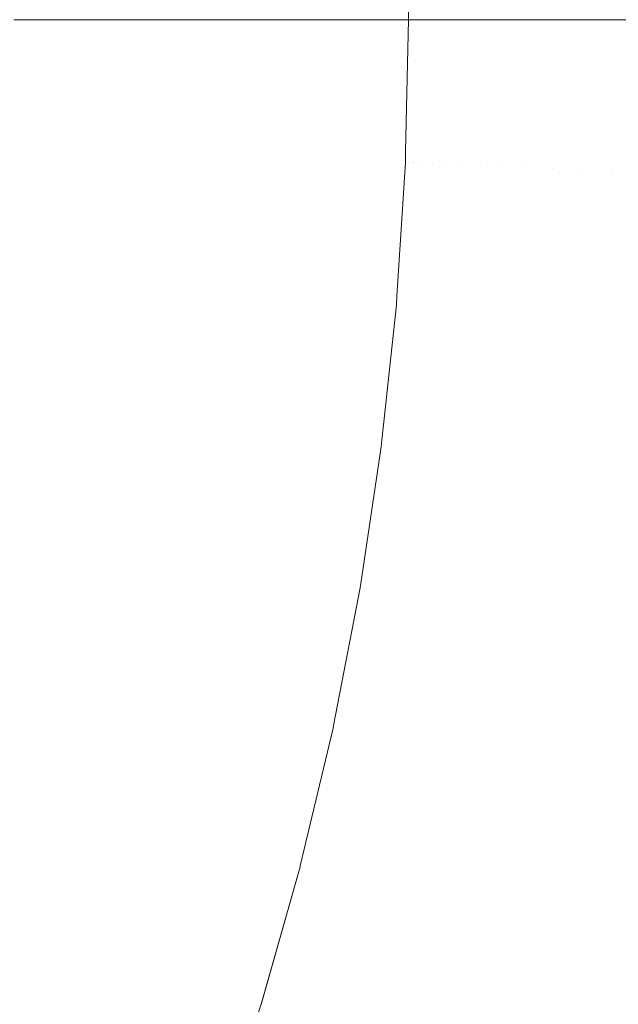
# Model space of a CAD drawing. Header units: centimetres. Extents: x -26 to 27.3, y -23.4 to -21.6.
# Tile 133 of 206: x 9.3862 to 9.4218, y -22.9185 to -22.8599. Entities that reach past the tile are written whole.
import ezdxf

# ---------------------------------------------------------------- set-up
doc = ezdxf.new("R2010")
doc.units = ezdxf.units.CM
doc.header["$LTSCALE"] = 2.54
doc.layers.add('Lucido design-1', color=7, linetype='Continuous')

# ---------------------------------------------------------------- blocks, each defined once
blk = doc.blocks.new('Gruppo-4-1')
at = {"color": 7, "linetype": 'Continuous', "lineweight": 9}
for points in [[(-25.890647, -21.659888, -9.381992), (-25.890647, -23.259888, -9.381992), (27.209353, -23.259888, -9.381992), (27.209353, -21.659888, -9.381992)], [(9.409353, -21.659888, -10.081992), (9.409353, -22.859888, -10.081992), (9.409353, -22.859888, -9.881992), (9.409353, -21.659888, -9.881992)]]:
    blk.add_3dface(points, dxfattribs=at)
for points, invisible_edges in [([(27.209353, -21.659888, -10.181992), (27.209353, -23.259888, -10.181992), (9.344414, -23.127766, -10.181992), (9.355661, -23.121792, -10.181992)], 10), ([(9.355661, -23.121792, -10.181992), (9.366645, -23.115347, -10.181992), (27.209353, -21.659888, -10.181992)], 10), ([(27.209353, -21.659888, -10.181992), (9.366645, -23.115347, -10.181992), (9.377345, -23.108441, -10.181992)], 9), ([(27.209353, -21.659888, -10.181992), (9.377345, -23.108441, -10.181992), (9.387743, -23.101087, -10.181992)], 9), ([(9.387743, -23.101087, -10.181992), (9.397819, -23.093299, -10.181992), (27.209353, -21.659888, -10.181992)], 10), ([(27.209353, -21.659888, -10.181992), (9.397819, -23.093299, -10.181992), (9.407555, -23.08509, -10.181992)], 9), ([(9.405946, -21.659888, -9.85611), (9.406261, -22.859888, -9.857317), (9.405433, -22.859888, -9.854324)], 9), ([(9.405946, -21.659888, -9.85611), (9.406495, -21.659888, -9.858355), (9.406502, -22.859888, -9.858353), (9.406261, -22.859888, -9.857317)], 10), ([(9.406502, -22.859888, -9.858353), (9.406495, -21.659888, -9.858355), (9.406983, -21.659888, -9.860348)], 9), ([(9.406983, -21.659888, -9.860348), (9.407191, -22.859888, -9.861308), (9.406502, -22.859888, -9.858353)], 9), ([(9.406983, -21.659888, -9.860348), (9.407395, -21.659888, -9.862421), (9.407402, -22.859888, -9.86242), (9.407191, -22.859888, -9.861308)], 10), ([(9.407402, -22.859888, -9.86242), (9.407395, -21.659888, -9.862421), (9.407834, -21.659888, -9.864627)], 9), ([(9.407834, -21.659888, -9.864627), (9.407955, -22.859888, -9.865331), (9.407402, -22.859888, -9.86242)], 9), ([(9.407555, -23.08509, -10.181992), (9.416935, -23.076475, -10.181992), (27.209353, -21.659888, -10.181992)], 10), ([(9.407834, -21.659888, -9.864627), (9.408125, -21.659888, -9.866518), (9.408131, -22.859888, -9.866517), (9.407955, -22.859888, -9.865331)], 10), ([(9.408554, -22.859888, -9.869378), (9.408131, -22.859888, -9.866517), (9.408125, -21.659888, -9.866518), (9.408497, -21.659888, -9.868939)], 10), ([(9.408497, -21.659888, -9.868939), (9.408683, -21.659888, -9.870637), (9.408688, -22.859888, -9.870637), (9.408554, -22.859888, -9.869378)], 10), ([(9.408987, -22.859888, -9.873442), (9.408688, -22.859888, -9.870637), (9.408683, -21.659888, -9.870637), (9.408972, -21.659888, -9.873276)], 10), ([(9.408972, -21.659888, -9.873276), (9.409071, -21.659888, -9.874773), (9.409074, -22.859888, -9.874772), (9.408987, -22.859888, -9.873442)], 10), ([(9.409253, -22.859888, -9.877517), (9.409074, -22.859888, -9.874772), (9.409071, -21.659888, -9.874773), (9.409258, -21.659888, -9.87763)], 10), ([(9.409258, -21.659888, -9.87763), (9.409286, -21.659888, -9.878917), (9.409288, -22.859888, -9.878917), (9.409253, -22.859888, -9.877517)], 10), ([(9.409352, -22.859888, -9.881447), (9.409288, -22.859888, -9.878917), (9.409286, -21.659888, -9.878917), (9.409353, -21.659888, -9.881992)], 10), ([(9.409353, -21.659888, -9.881992), (9.409353, -22.859888, -9.881992), (9.409352, -22.859888, -9.881447)], 8), ([(9.409372, -22.859888, -10.083964), (9.409353, -21.659888, -10.081992), (9.409448, -21.659888, -10.086352)], 9), ([(9.409372, -22.859888, -10.083964), (9.409353, -22.859888, -10.081992), (9.409353, -21.659888, -10.081992)], 8), ([(9.409448, -21.659888, -10.086352), (9.409467, -22.859888, -10.086351), (9.409372, -22.859888, -10.083964)], 9), ([(9.409531, -22.859888, -10.087952), (9.409448, -21.659888, -10.086352), (9.409714, -21.659888, -10.090484)], 9), ([(9.409531, -22.859888, -10.087952), (9.409467, -22.859888, -10.086351), (9.409448, -21.659888, -10.086352)], 10), ([(9.409714, -21.659888, -10.090484), (9.409733, -22.859888, -10.090483), (9.409531, -22.859888, -10.087952)], 9), ([(9.409849, -22.859888, -10.091937), (9.409714, -21.659888, -10.090484), (9.410151, -21.659888, -10.094598)], 9), ([(9.409849, -22.859888, -10.091937), (9.409733, -22.859888, -10.090483), (9.409714, -21.659888, -10.090484)], 10), ([(9.410151, -21.659888, -10.094598), (9.410168, -22.859888, -10.094596), (9.409849, -22.859888, -10.091937)], 9), ([(9.410326, -22.859888, -10.095911), (9.410151, -21.659888, -10.094598), (9.410757, -21.659888, -10.098688)], 9), ([(9.410326, -22.859888, -10.095911), (9.410168, -22.859888, -10.094596), (9.410151, -21.659888, -10.094598)], 10), ([(9.410757, -21.659888, -10.098688), (9.410773, -22.859888, -10.098685), (9.410326, -22.859888, -10.095911)], 9), ([(9.410964, -22.859888, -10.099868), (9.410757, -21.659888, -10.098688), (9.41153, -21.659888, -10.102745)], 9), ([(9.410964, -22.859888, -10.099868), (9.410773, -22.859888, -10.098685), (9.410757, -21.659888, -10.098688)], 10), ([(9.41153, -21.659888, -10.102745), (9.411546, -22.859888, -10.102742), (9.410964, -22.859888, -10.099868)], 9), ([(9.41176, -22.859888, -10.103802), (9.41153, -21.659888, -10.102745), (9.41247, -21.659888, -10.106763)], 9), ([(9.41176, -22.859888, -10.103802), (9.411546, -22.859888, -10.102742), (9.41153, -21.659888, -10.102745)], 10), ([(9.41247, -21.659888, -10.106763), (9.412484, -22.859888, -10.10676), (9.41176, -22.859888, -10.103802)], 9), ([(9.412715, -22.859888, -10.107705), (9.41247, -21.659888, -10.106763), (9.413573, -21.659888, -10.110736)], 9), ([(9.412715, -22.859888, -10.107705), (9.412484, -22.859888, -10.10676), (9.41247, -21.659888, -10.106763)], 10), ([(9.413573, -21.659888, -10.110736), (9.413587, -22.859888, -10.110732), (9.412715, -22.859888, -10.107705)], 9), ([(9.413828, -22.859888, -10.111572), (9.413573, -21.659888, -10.110736), (9.414839, -21.659888, -10.114657)], 9), ([(9.413828, -22.859888, -10.111572), (9.413587, -22.859888, -10.110732), (9.413573, -21.659888, -10.110736)], 10), ([(9.414839, -21.659888, -10.114657), (9.414851, -22.859888, -10.114653), (9.413828, -22.859888, -10.111572)], 9), ([(9.415097, -22.859888, -10.115395), (9.414839, -21.659888, -10.114657), (9.416263, -21.659888, -10.118519)], 9), ([(9.415097, -22.859888, -10.115395), (9.414851, -22.859888, -10.114653), (9.414839, -21.659888, -10.114657)], 10), ([(9.416263, -21.659888, -10.118519), (9.416274, -22.859888, -10.118515), (9.415097, -22.859888, -10.115395)], 9), ([(9.41652, -22.859888, -10.119168), (9.416263, -21.659888, -10.118519), (9.417843, -21.659888, -10.122315)], 9), ([(9.41652, -22.859888, -10.119168), (9.416274, -22.859888, -10.118515), (9.416263, -21.659888, -10.118519)], 10), ([(9.417843, -21.659888, -10.122315), (9.417853, -22.859888, -10.122311), (9.41652, -22.859888, -10.119168)], 9), ([(9.416935, -23.076475, -10.181992), (9.42594, -23.06747, -10.181992), (27.209353, -21.659888, -10.181992)], 10), ([(9.418097, -22.859888, -10.122885), (9.417843, -21.659888, -10.122315), (9.419577, -21.659888, -10.126041)], 9), ([(9.418097, -22.859888, -10.122885), (9.417853, -22.859888, -10.122311), (9.417843, -21.659888, -10.122315)], 10), ([(9.419577, -21.659888, -10.126041), (9.419586, -22.859888, -10.126037), (9.418097, -22.859888, -10.122885)], 9), ([(9.419824, -22.859888, -10.12654), (9.419577, -21.659888, -10.126041), (9.421461, -21.659888, -10.129688)], 9), ([(9.419824, -22.859888, -10.12654), (9.419586, -22.859888, -10.126037), (9.419577, -21.659888, -10.126041)], 10), ([(9.421461, -21.659888, -10.129688), (9.421469, -22.859888, -10.129684), (9.419824, -22.859888, -10.12654)], 9), ([(9.421461, -21.659888, -10.129688), (9.423491, -21.659888, -10.133253), (9.423498, -22.859888, -10.133249), (9.4217, -22.859888, -10.130126)], 10), ([(9.4217, -22.859888, -10.130126), (9.421469, -22.859888, -10.129684), (9.421461, -21.659888, -10.129688)], 10), ([(9.385867, -22.859888, -9.817615), (9.388281, -22.859888, -9.820588), (9.38812, -22.867482, -9.820588), (9.385515, -22.867371, -9.817376)], 14), ([(9.38812, -22.867482, -9.820588), (9.388281, -22.859888, -9.820588), (9.388507, -22.859888, -9.820892)], 9), ([(9.388507, -22.859888, -9.820892), (9.390752, -22.859888, -9.823903), (9.390588, -22.867587, -9.823903), (9.38812, -22.867482, -9.820588)], 14), ([(9.390588, -22.867587, -9.823903), (9.390752, -22.859888, -9.823903), (9.391005, -22.859888, -9.824274)], 9), ([(9.391005, -22.859888, -9.824274), (9.393081, -22.859888, -9.827314), (9.392915, -22.867686, -9.827314), (9.390588, -22.867587, -9.823903)], 14), ([(9.392915, -22.867686, -9.827314), (9.393081, -22.859888, -9.827314), (9.393356, -22.859888, -9.827755)], 9), ([(9.393356, -22.859888, -9.827755), (9.395266, -22.859888, -9.830815), (9.395098, -22.867778, -9.830815), (9.392915, -22.867686, -9.827314)], 14), ([(9.395098, -22.867778, -9.830815), (9.395266, -22.859888, -9.830815), (9.395556, -22.859888, -9.831327)], 9), ([(9.395556, -22.859888, -9.831327), (9.397302, -22.859888, -9.834401), (9.397133, -22.867865, -9.834401), (9.395098, -22.867778, -9.830815)], 14), ([(9.397133, -22.867865, -9.834401), (9.397302, -22.859888, -9.834401), (9.397603, -22.859888, -9.834985)], 9), ([(9.397603, -22.859888, -9.834985), (9.399188, -22.859888, -9.838064), (9.399017, -22.867945, -9.838064), (9.397133, -22.867865, -9.834401)], 14), ([(9.399017, -22.867945, -9.838064), (9.399188, -22.859888, -9.838064), (9.399494, -22.859888, -9.838722)], 9), ([(9.399494, -22.859888, -9.838722), (9.40092, -22.859888, -9.841798), (9.400747, -22.868018, -9.841798), (9.399017, -22.867945, -9.838064)], 14), ([(9.400747, -22.868018, -9.841798), (9.40092, -22.859888, -9.841798), (9.401224, -22.859888, -9.842532)], 9), ([(9.401224, -22.859888, -9.842532), (9.402495, -22.859888, -9.845597), (9.402321, -22.868085, -9.845597), (9.400747, -22.868018, -9.841798)], 14), ([(9.402321, -22.868085, -9.845597), (9.402495, -22.859888, -9.845597), (9.402792, -22.859888, -9.846406)], 9), ([(9.402792, -22.859888, -9.846406), (9.403912, -22.859888, -9.849455), (9.403736, -22.868145, -9.849455), (9.402321, -22.868085, -9.845597)], 14), ([(9.403736, -22.868145, -9.849455), (9.403912, -22.859888, -9.849455), (9.404196, -22.859888, -9.850339)], 9), ([(9.404196, -22.859888, -9.850339), (9.405168, -22.859888, -9.853363), (9.404991, -22.868199, -9.853363), (9.403736, -22.868145, -9.849455)], 14), ([(9.404991, -22.868199, -9.853363), (9.405168, -22.859888, -9.853363), (9.405433, -22.859888, -9.854324)], 9), ([(9.405433, -22.859888, -9.854324), (9.406261, -22.859888, -9.857317), (9.406084, -22.868245, -9.857317), (9.404991, -22.868199, -9.853363)], 14), ([(9.406084, -22.868245, -9.857317), (9.406261, -22.859888, -9.857317), (9.406502, -22.859888, -9.858353)], 9), ([(9.406502, -22.859888, -9.858353), (9.407191, -22.859888, -9.861308), (9.407012, -22.868284, -9.861308), (9.406084, -22.868245, -9.857317)], 14), ([(9.407012, -22.868284, -9.861308), (9.407191, -22.859888, -9.861308), (9.407402, -22.859888, -9.86242)], 9), ([(9.407402, -22.859888, -9.86242), (9.407955, -22.859888, -9.865331), (9.407776, -22.868317, -9.865331), (9.407012, -22.868284, -9.861308)], 14), ([(9.407776, -22.868317, -9.865331), (9.407955, -22.859888, -9.865331), (9.408131, -22.859888, -9.866517)], 9), ([(9.408131, -22.859888, -9.866517), (9.408554, -22.859888, -9.869378), (9.408375, -22.868342, -9.869378), (9.407776, -22.868317, -9.865331)], 14), ([(9.408375, -22.868342, -9.869378), (9.408554, -22.859888, -9.869378), (9.408688, -22.859888, -9.870637)], 9), ([(9.408688, -22.859888, -9.870637), (9.408987, -22.859888, -9.873442), (9.408807, -22.868361, -9.873442), (9.408375, -22.868342, -9.869378)], 14), ([(9.408807, -22.868361, -9.873442), (9.408987, -22.859888, -9.873442), (9.409074, -22.859888, -9.874772)], 9), ([(9.409074, -22.859888, -9.874772), (9.409253, -22.859888, -9.877517), (9.409073, -22.868372, -9.877517), (9.408807, -22.868361, -9.873442)], 14), ([(9.409073, -22.868372, -9.877517), (9.409253, -22.859888, -9.877517), (9.409288, -22.859888, -9.878917)], 9), ([(9.409288, -22.859888, -9.878917), (9.409352, -22.859888, -9.881447), (9.409171, -22.868376, -9.881447), (9.409073, -22.868372, -9.877517)], 14), ([(9.409171, -22.868376, -9.881447), (9.409352, -22.859888, -9.881447), (9.409353, -22.859888, -9.881992), (9.409187, -22.867719, -9.881992)], 9), ([(9.409187, -22.867719, -10.081992), (9.409353, -22.859888, -10.081992), (9.409372, -22.859888, -10.083964), (9.409192, -22.868377, -10.083964)], 12), ([(9.409187, -22.867719, -10.081992), (9.409187, -22.867719, -9.881992), (9.409353, -22.859888, -9.881992), (9.409353, -22.859888, -10.081992)], 1), ([(9.40935, -22.868384, -10.087952), (9.409192, -22.868377, -10.083964), (9.409372, -22.859888, -10.083964), (9.409467, -22.859888, -10.086351)], 11), ([(9.409668, -22.868397, -10.091937), (9.40935, -22.868384, -10.087952), (9.409531, -22.859888, -10.087952), (9.409733, -22.859888, -10.090483)], 11), ([(9.409467, -22.859888, -10.086351), (9.409531, -22.859888, -10.087952), (9.40935, -22.868384, -10.087952)], 10), ([(9.410145, -22.868418, -10.095911), (9.409668, -22.868397, -10.091937), (9.409849, -22.859888, -10.091937), (9.410168, -22.859888, -10.094596)], 11), ([(9.409733, -22.859888, -10.090483), (9.409849, -22.859888, -10.091937), (9.409668, -22.868397, -10.091937)], 10), ([(9.410782, -22.868445, -10.099868), (9.410145, -22.868418, -10.095911), (9.410326, -22.859888, -10.095911), (9.410773, -22.859888, -10.098685)], 11), ([(9.410168, -22.859888, -10.094596), (9.410326, -22.859888, -10.095911), (9.410145, -22.868418, -10.095911)], 10), ([(9.410773, -22.859888, -10.098685), (9.410964, -22.859888, -10.099868), (9.410782, -22.868445, -10.099868)], 10), ([(9.411578, -22.868478, -10.103802), (9.410782, -22.868445, -10.099868), (9.410964, -22.859888, -10.099868), (9.411546, -22.859888, -10.102742)], 11), ([(9.411546, -22.859888, -10.102742), (9.41176, -22.859888, -10.103802), (9.411578, -22.868478, -10.103802)], 10), ([(9.412532, -22.868519, -10.107705), (9.411578, -22.868478, -10.103802), (9.41176, -22.859888, -10.103802), (9.412484, -22.859888, -10.10676)], 11), ([(9.412484, -22.859888, -10.10676), (9.412715, -22.859888, -10.107705), (9.412532, -22.868519, -10.107705)], 10), ([(9.413644, -22.868566, -10.111572), (9.412532, -22.868519, -10.107705), (9.412715, -22.859888, -10.107705), (9.413587, -22.859888, -10.110732)], 11), ([(9.413587, -22.859888, -10.110732), (9.413828, -22.859888, -10.111572), (9.413644, -22.868566, -10.111572)], 10), ([(9.414911, -22.86862, -10.115395), (9.413644, -22.868566, -10.111572), (9.413828, -22.859888, -10.111572), (9.414851, -22.859888, -10.114653)], 11), ([(9.414851, -22.859888, -10.114653), (9.415097, -22.859888, -10.115395), (9.414911, -22.86862, -10.115395)], 10), ([(9.416334, -22.86868, -10.119168), (9.414911, -22.86862, -10.115395), (9.415097, -22.859888, -10.115395), (9.416274, -22.859888, -10.118515)], 11), ([(9.416274, -22.859888, -10.118515), (9.41652, -22.859888, -10.119168), (9.416334, -22.86868, -10.119168)], 10), ([(9.417909, -22.868747, -10.122885), (9.416334, -22.86868, -10.119168), (9.41652, -22.859888, -10.119168), (9.417853, -22.859888, -10.122311)], 11), ([(9.417853, -22.859888, -10.122311), (9.418097, -22.859888, -10.122885), (9.417909, -22.868747, -10.122885)], 10), ([(9.419634, -22.868821, -10.12654), (9.417909, -22.868747, -10.122885), (9.418097, -22.859888, -10.122885), (9.419586, -22.859888, -10.126037)], 11), ([(9.419586, -22.859888, -10.126037), (9.419824, -22.859888, -10.12654), (9.419634, -22.868821, -10.12654)], 10), ([(9.421508, -22.8689, -10.130126), (9.419634, -22.868821, -10.12654), (9.419824, -22.859888, -10.12654), (9.421469, -22.859888, -10.129684)], 11), ([(9.421469, -22.859888, -10.129684), (9.4217, -22.859888, -10.130126), (9.421508, -22.8689, -10.130126)], 10), ([(9.423528, -22.868986, -10.133636), (9.421508, -22.8689, -10.130126), (9.4217, -22.859888, -10.130126), (9.423498, -22.859888, -10.133249)], 11), ([(9.38812, -22.867482, -9.820588), (9.387637, -22.875062, -9.820588), (9.385038, -22.874841, -9.817376), (9.385515, -22.867371, -9.817376)], 15), ([(9.390588, -22.867587, -9.823903), (9.390098, -22.875272, -9.823903), (9.387637, -22.875062, -9.820588), (9.38812, -22.867482, -9.820588)], 15), ([(9.392915, -22.867686, -9.827314), (9.392419, -22.875469, -9.827314), (9.390098, -22.875272, -9.823903), (9.390588, -22.867587, -9.823903)], 15), ([(9.395098, -22.867778, -9.830815), (9.394596, -22.875654, -9.830815), (9.392419, -22.875469, -9.827314), (9.392915, -22.867686, -9.827314)], 15), ([(9.397133, -22.867865, -9.834401), (9.396625, -22.875827, -9.834401), (9.394596, -22.875654, -9.830815), (9.395098, -22.867778, -9.830815)], 15), ([(9.399017, -22.867945, -9.838064), (9.398504, -22.875987, -9.838064), (9.396625, -22.875827, -9.834401), (9.397133, -22.867865, -9.834401)], 15), ([(9.400747, -22.868018, -9.841798), (9.40023, -22.876134, -9.841798), (9.398504, -22.875987, -9.838064), (9.399017, -22.867945, -9.838064)], 15), ([(9.402321, -22.868085, -9.845597), (9.401799, -22.876268, -9.845597), (9.40023, -22.876134, -9.841798), (9.400747, -22.868018, -9.841798)], 15), ([(9.403736, -22.868145, -9.849455), (9.403211, -22.876388, -9.849455), (9.401799, -22.876268, -9.845597), (9.402321, -22.868085, -9.845597)], 15), ([(9.404991, -22.868199, -9.853363), (9.404462, -22.876494, -9.853363), (9.403211, -22.876388, -9.849455), (9.403736, -22.868145, -9.849455)], 15), ([(9.406084, -22.868245, -9.857317), (9.405552, -22.876587, -9.857317), (9.404462, -22.876494, -9.853363), (9.404991, -22.868199, -9.853363)], 15), ([(9.407012, -22.868284, -9.861308), (9.406478, -22.876666, -9.861308), (9.405552, -22.876587, -9.857317), (9.406084, -22.868245, -9.857317)], 15), ([(9.407776, -22.868317, -9.865331), (9.40724, -22.876731, -9.865331), (9.406478, -22.876666, -9.861308), (9.407012, -22.868284, -9.861308)], 15), ([(9.409187, -22.867719, -9.881992), (9.409173, -22.868376, -9.881992), (9.409171, -22.868376, -9.881447)], 10), ([(9.409192, -22.868377, -10.083964), (9.409173, -22.868376, -10.081992), (9.409187, -22.867719, -10.081992)], 9), ([(9.409173, -22.868376, -9.881992), (9.409187, -22.867719, -9.881992), (9.409187, -22.867719, -10.081992), (9.409173, -22.868376, -10.081992)], 10), ([(9.408375, -22.868342, -9.869378), (9.407837, -22.876781, -9.869378), (9.40724, -22.876731, -9.865331), (9.407776, -22.868317, -9.865331)], 15), ([(9.408807, -22.868361, -9.873442), (9.408268, -22.876818, -9.873442), (9.407837, -22.876781, -9.869378), (9.408375, -22.868342, -9.869378)], 15), ([(9.409073, -22.868372, -9.877517), (9.408533, -22.876841, -9.877517), (9.408268, -22.876818, -9.873442), (9.408807, -22.868361, -9.873442)], 15), ([(9.409171, -22.868376, -9.881447), (9.408631, -22.876849, -9.881447), (9.408533, -22.876841, -9.877517), (9.409073, -22.868372, -9.877517)], 15), ([(9.408631, -22.876849, -9.881447), (9.409171, -22.868376, -9.881447), (9.409173, -22.868376, -9.881992), (9.408666, -22.876326, -9.881992)], 11), ([(9.408666, -22.876326, -10.081992), (9.409173, -22.868376, -10.081992), (9.409192, -22.868377, -10.083964), (9.408652, -22.876851, -10.083964)], 14), ([(9.40935, -22.868384, -10.087952), (9.40881, -22.876864, -10.087952), (9.408652, -22.876851, -10.083964), (9.409192, -22.868377, -10.083964)], 15), ([(9.409173, -22.868376, -10.081992), (9.408666, -22.876326, -10.081992), (9.408666, -22.876326, -9.881992), (9.409173, -22.868376, -9.881992)], 10), ([(9.409668, -22.868397, -10.091937), (9.409126, -22.876891, -10.091937), (9.40881, -22.876864, -10.087952), (9.40935, -22.868384, -10.087952)], 15), ([(9.410145, -22.868418, -10.095911), (9.409602, -22.876932, -10.095911), (9.409126, -22.876891, -10.091937), (9.409668, -22.868397, -10.091937)], 15), ([(9.410782, -22.868445, -10.099868), (9.410238, -22.876986, -10.099868), (9.409602, -22.876932, -10.095911), (9.410145, -22.868418, -10.095911)], 15), ([(9.411578, -22.868478, -10.103802), (9.411031, -22.877053, -10.103802), (9.410238, -22.876986, -10.099868), (9.410782, -22.868445, -10.099868)], 15), ([(9.412532, -22.868519, -10.107705), (9.411983, -22.877134, -10.107705), (9.411031, -22.877053, -10.103802), (9.411578, -22.868478, -10.103802)], 15), ([(9.413644, -22.868566, -10.111572), (9.413091, -22.877229, -10.111572), (9.411983, -22.877134, -10.107705), (9.412532, -22.868519, -10.107705)], 15), ([(9.414911, -22.86862, -10.115395), (9.414356, -22.877336, -10.115395), (9.413091, -22.877229, -10.111572), (9.413644, -22.868566, -10.111572)], 15), ([(9.416334, -22.86868, -10.119168), (9.415774, -22.877457, -10.119168), (9.414356, -22.877336, -10.115395), (9.414911, -22.86862, -10.115395)], 15), ([(9.417909, -22.868747, -10.122885), (9.417345, -22.877591, -10.122885), (9.415774, -22.877457, -10.119168), (9.416334, -22.86868, -10.119168)], 15), ([(9.419634, -22.868821, -10.12654), (9.419066, -22.877737, -10.12654), (9.417345, -22.877591, -10.122885), (9.417909, -22.868747, -10.122885)], 15), ([(9.421508, -22.8689, -10.130126), (9.420935, -22.877896, -10.130126), (9.419066, -22.877737, -10.12654), (9.419634, -22.868821, -10.12654)], 15), ([(9.423528, -22.868986, -10.133636), (9.422949, -22.878068, -10.133636), (9.420935, -22.877896, -10.130126), (9.421508, -22.8689, -10.130126)], 15), ([(9.387637, -22.875062, -9.820588), (9.386832, -22.882615, -9.820588), (9.384245, -22.882284, -9.817376), (9.385038, -22.874841, -9.817376)], 15), ([(9.390098, -22.875272, -9.823903), (9.389282, -22.882929, -9.823903), (9.386832, -22.882615, -9.820588), (9.387637, -22.875062, -9.820588)], 15), ([(9.392419, -22.875469, -9.827314), (9.391593, -22.883225, -9.827314), (9.389282, -22.882929, -9.823903), (9.390098, -22.875272, -9.823903)], 15), ([(9.394596, -22.875654, -9.830815), (9.39376, -22.883502, -9.830815), (9.391593, -22.883225, -9.827314), (9.392419, -22.875469, -9.827314)], 15), ([(9.396625, -22.875827, -9.834401), (9.39578, -22.883761, -9.834401), (9.39376, -22.883502, -9.830815), (9.394596, -22.875654, -9.830815)], 15), ([(9.398504, -22.875987, -9.838064), (9.397651, -22.884, -9.838064), (9.39578, -22.883761, -9.834401), (9.396625, -22.875827, -9.834401)], 15), ([(9.40023, -22.876134, -9.841798), (9.399368, -22.88422, -9.841798), (9.397651, -22.884, -9.838064), (9.398504, -22.875987, -9.838064)], 15), ([(9.401799, -22.876268, -9.845597), (9.400931, -22.88442, -9.845597), (9.399368, -22.88422, -9.841798), (9.40023, -22.876134, -9.841798)], 15), ([(9.403211, -22.876388, -9.849455), (9.402336, -22.8846, -9.849455), (9.400931, -22.88442, -9.845597), (9.401799, -22.876268, -9.845597)], 15), ([(9.404462, -22.876494, -9.853363), (9.403582, -22.88476, -9.853363), (9.402336, -22.8846, -9.849455), (9.403211, -22.876388, -9.849455)], 15), ([(9.408666, -22.876326, -9.881992), (9.408633, -22.876849, -9.881992), (9.408631, -22.876849, -9.881447)], 10), ([(9.408652, -22.876851, -10.083964), (9.408633, -22.876849, -10.081992), (9.408666, -22.876326, -10.081992)], 9), ([(9.408633, -22.876849, -9.881992), (9.408666, -22.876326, -9.881992), (9.408666, -22.876326, -10.081992), (9.408633, -22.876849, -10.081992)], 10), ([(9.405552, -22.876587, -9.857317), (9.404666, -22.884899, -9.857317), (9.403582, -22.88476, -9.853363), (9.404462, -22.876494, -9.853363)], 15), ([(9.406478, -22.876666, -9.861308), (9.405588, -22.885017, -9.861308), (9.404666, -22.884899, -9.857317), (9.405552, -22.876587, -9.857317)], 15), ([(9.40724, -22.876731, -9.865331), (9.406347, -22.885114, -9.865331), (9.405588, -22.885017, -9.861308), (9.406478, -22.876666, -9.861308)], 15), ([(9.407837, -22.876781, -9.869378), (9.406941, -22.88519, -9.869378), (9.406347, -22.885114, -9.865331), (9.40724, -22.876731, -9.865331)], 15), ([(9.408268, -22.876818, -9.873442), (9.40737, -22.885245, -9.873442), (9.406941, -22.88519, -9.869378), (9.407837, -22.876781, -9.869378)], 15), ([(9.408533, -22.876841, -9.877517), (9.407634, -22.885279, -9.877517), (9.40737, -22.885245, -9.873442), (9.408268, -22.876818, -9.873442)], 15), ([(9.408631, -22.876849, -9.881447), (9.407732, -22.885291, -9.881447), (9.407634, -22.885279, -9.877517), (9.408533, -22.876841, -9.877517)], 15), ([(9.407732, -22.885291, -9.881447), (9.408631, -22.876849, -9.881447), (9.408633, -22.876849, -9.881992), (9.407774, -22.884905, -9.881992)], 11), ([(9.407774, -22.884905, -10.081992), (9.408633, -22.876849, -10.081992), (9.408652, -22.876851, -10.083964), (9.407752, -22.885294, -10.083964)], 14), ([(9.40881, -22.876864, -10.087952), (9.407909, -22.885314, -10.087952), (9.407752, -22.885294, -10.083964), (9.408652, -22.876851, -10.083964)], 15), ([(9.408633, -22.876849, -10.081992), (9.407774, -22.884905, -10.081992), (9.407774, -22.884905, -9.881992), (9.408633, -22.876849, -9.881992)], 10), ([(9.409126, -22.876891, -10.091937), (9.408225, -22.885355, -10.091937), (9.407909, -22.885314, -10.087952), (9.40881, -22.876864, -10.087952)], 15), ([(9.409602, -22.876932, -10.095911), (9.408699, -22.885415, -10.095911), (9.408225, -22.885355, -10.091937), (9.409126, -22.876891, -10.091937)], 15), ([(9.410238, -22.876986, -10.099868), (9.409331, -22.885496, -10.099868), (9.408699, -22.885415, -10.095911), (9.409602, -22.876932, -10.095911)], 15), ([(9.411031, -22.877053, -10.103802), (9.410121, -22.885597, -10.103802), (9.409331, -22.885496, -10.099868), (9.410238, -22.876986, -10.099868)], 15), ([(9.411983, -22.877134, -10.107705), (9.411068, -22.885719, -10.107705), (9.410121, -22.885597, -10.103802), (9.411031, -22.877053, -10.103802)], 15), ([(9.413091, -22.877229, -10.111572), (9.412172, -22.88586, -10.111572), (9.411068, -22.885719, -10.107705), (9.411983, -22.877134, -10.107705)], 15), ([(9.414356, -22.877336, -10.115395), (9.41343, -22.886021, -10.115395), (9.412172, -22.88586, -10.111572), (9.413091, -22.877229, -10.111572)], 15), ([(9.415774, -22.877457, -10.119168), (9.414842, -22.886202, -10.119168), (9.41343, -22.886021, -10.115395), (9.414356, -22.877336, -10.115395)], 15), ([(9.417345, -22.877591, -10.122885), (9.416406, -22.886402, -10.122885), (9.414842, -22.886202, -10.119168), (9.415774, -22.877457, -10.119168)], 15), ([(9.419066, -22.877737, -10.12654), (9.418119, -22.886622, -10.12654), (9.416406, -22.886402, -10.122885), (9.417345, -22.877591, -10.122885)], 15), ([(9.420935, -22.877896, -10.130126), (9.41998, -22.88686, -10.130126), (9.418119, -22.886622, -10.12654), (9.419066, -22.877737, -10.12654)], 15), ([(9.422949, -22.878068, -10.133636), (9.421985, -22.887117, -10.133636), (9.41998, -22.88686, -10.130126), (9.420935, -22.877896, -10.130126)], 15), ([(9.386832, -22.882615, -9.820588), (9.385707, -22.890127, -9.820588), (9.383137, -22.889686, -9.817376), (9.384245, -22.882284, -9.817376)], 15), ([(9.389282, -22.882929, -9.823903), (9.388142, -22.890545, -9.823903), (9.385707, -22.890127, -9.820588), (9.386832, -22.882615, -9.820588)], 15), ([(9.391593, -22.883225, -9.827314), (9.390438, -22.890938, -9.827314), (9.388142, -22.890545, -9.823903), (9.389282, -22.882929, -9.823903)], 15), ([(9.39376, -22.883502, -9.830815), (9.392592, -22.891307, -9.830815), (9.390438, -22.890938, -9.827314), (9.391593, -22.883225, -9.827314)], 15), ([(9.39578, -22.883761, -9.834401), (9.394599, -22.891652, -9.834401), (9.392592, -22.891307, -9.830815), (9.39376, -22.883502, -9.830815)], 15), ([(9.397651, -22.884, -9.838064), (9.396458, -22.89197, -9.838064), (9.394599, -22.891652, -9.834401), (9.39578, -22.883761, -9.834401)], 15), ([(9.399368, -22.88422, -9.841798), (9.398164, -22.892263, -9.841798), (9.396458, -22.89197, -9.838064), (9.397651, -22.884, -9.838064)], 15), ([(9.400931, -22.88442, -9.845597), (9.399717, -22.892529, -9.845597), (9.398164, -22.892263, -9.841798), (9.399368, -22.88422, -9.841798)], 15), ([(9.402336, -22.8846, -9.849455), (9.401113, -22.892769, -9.849455), (9.399717, -22.892529, -9.845597), (9.400931, -22.88442, -9.845597)], 15), ([(9.403582, -22.88476, -9.853363), (9.402351, -22.892981, -9.853363), (9.401113, -22.892769, -9.849455), (9.402336, -22.8846, -9.849455)], 15), ([(9.404666, -22.884899, -9.857317), (9.403429, -22.893166, -9.857317), (9.402351, -22.892981, -9.853363), (9.403582, -22.88476, -9.853363)], 15), ([(9.405588, -22.885017, -9.861308), (9.404345, -22.893323, -9.861308), (9.403429, -22.893166, -9.857317), (9.404666, -22.884899, -9.857317)], 15), ([(9.406347, -22.885114, -9.865331), (9.405099, -22.893452, -9.865331), (9.404345, -22.893323, -9.861308), (9.405588, -22.885017, -9.861308)], 15), ([(9.406941, -22.88519, -9.869378), (9.405689, -22.893553, -9.869378), (9.405099, -22.893452, -9.865331), (9.406347, -22.885114, -9.865331)], 15), ([(9.40737, -22.885245, -9.873442), (9.406115, -22.893626, -9.873442), (9.405689, -22.893553, -9.869378), (9.406941, -22.88519, -9.869378)], 15), ([(9.407634, -22.885279, -9.877517), (9.406377, -22.893671, -9.877517), (9.406115, -22.893626, -9.873442), (9.40737, -22.885245, -9.873442)], 15), ([(9.407774, -22.884905, -9.881992), (9.407733, -22.885292, -9.881992), (9.407732, -22.885291, -9.881447)], 10), ([(9.407752, -22.885294, -10.083964), (9.407733, -22.885292, -10.081992), (9.407774, -22.884905, -10.081992)], 9), ([(9.407733, -22.885292, -9.881992), (9.407774, -22.884905, -9.881992), (9.407774, -22.884905, -10.081992), (9.407733, -22.885292, -10.081992)], 10), ([(9.407732, -22.885291, -9.881447), (9.406475, -22.893688, -9.881447), (9.406377, -22.893671, -9.877517), (9.407634, -22.885279, -9.877517)], 15), ([(9.406475, -22.893688, -9.881447), (9.407732, -22.885291, -9.881447), (9.407733, -22.885292, -9.881992), (9.406516, -22.893423, -9.881992)], 11), ([(9.406516, -22.893423, -10.081992), (9.407733, -22.885292, -10.081992), (9.407752, -22.885294, -10.083964), (9.406495, -22.893691, -10.083964)], 14), ([(9.407909, -22.885314, -10.087952), (9.406651, -22.893718, -10.087952), (9.406495, -22.893691, -10.083964), (9.407752, -22.885294, -10.083964)], 15), ([(9.407733, -22.885292, -10.081992), (9.406516, -22.893423, -10.081992), (9.406516, -22.893423, -9.881992), (9.407733, -22.885292, -9.881992)], 10), ([(9.408225, -22.885355, -10.091937), (9.406965, -22.893772, -10.091937), (9.406651, -22.893718, -10.087952), (9.407909, -22.885314, -10.087952)], 15), ([(9.408699, -22.885415, -10.095911), (9.407436, -22.893853, -10.095911), (9.406965, -22.893772, -10.091937), (9.408225, -22.885355, -10.091937)], 15), ([(9.409331, -22.885496, -10.099868), (9.408064, -22.89396, -10.099868), (9.407436, -22.893853, -10.095911), (9.408699, -22.885415, -10.095911)], 15), ([(9.410121, -22.885597, -10.103802), (9.408849, -22.894095, -10.103802), (9.408064, -22.89396, -10.099868), (9.409331, -22.885496, -10.099868)], 15), ([(9.411068, -22.885719, -10.107705), (9.40979, -22.894256, -10.107705), (9.408849, -22.894095, -10.103802), (9.410121, -22.885597, -10.103802)], 15), ([(9.412172, -22.88586, -10.111572), (9.410887, -22.894444, -10.111572), (9.40979, -22.894256, -10.107705), (9.411068, -22.885719, -10.107705)], 15), ([(9.41343, -22.886021, -10.115395), (9.412137, -22.894659, -10.115395), (9.410887, -22.894444, -10.111572), (9.412172, -22.88586, -10.111572)], 15), ([(9.414842, -22.886202, -10.119168), (9.41354, -22.894899, -10.119168), (9.412137, -22.894659, -10.115395), (9.41343, -22.886021, -10.115395)], 15), ([(9.416406, -22.886402, -10.122885), (9.415094, -22.895166, -10.122885), (9.41354, -22.894899, -10.119168), (9.414842, -22.886202, -10.119168)], 15), ([(9.418119, -22.886622, -10.12654), (9.416797, -22.895458, -10.12654), (9.415094, -22.895166, -10.122885), (9.416406, -22.886402, -10.122885)], 15), ([(9.41998, -22.88686, -10.130126), (9.418645, -22.895775, -10.130126), (9.416797, -22.895458, -10.12654), (9.418119, -22.886622, -10.12654)], 15), ([(9.421985, -22.887117, -10.133636), (9.420637, -22.896116, -10.133636), (9.418645, -22.895775, -10.130126), (9.41998, -22.88686, -10.130126)], 15), ([(9.424131, -22.887391, -10.137065), (9.422771, -22.896482, -10.137065), (9.420637, -22.896116, -10.133636), (9.421985, -22.887117, -10.133636)], 15), ([(9.388142, -22.890545, -9.823903), (9.38668, -22.898105, -9.823903), (9.384265, -22.897584, -9.820588), (9.385707, -22.890127, -9.820588)], 15), ([(9.390438, -22.890938, -9.827314), (9.388957, -22.898596, -9.827314), (9.38668, -22.898105, -9.823903), (9.388142, -22.890545, -9.823903)], 15), ([(9.392592, -22.891307, -9.830815), (9.391093, -22.899056, -9.830815), (9.388957, -22.898596, -9.827314), (9.390438, -22.890938, -9.827314)], 15), ([(9.394599, -22.891652, -9.834401), (9.393084, -22.899485, -9.834401), (9.391093, -22.899056, -9.830815), (9.392592, -22.891307, -9.830815)], 15), ([(9.396458, -22.89197, -9.838064), (9.394927, -22.899882, -9.838064), (9.393084, -22.899485, -9.834401), (9.394599, -22.891652, -9.834401)], 15), ([(9.398164, -22.892263, -9.841798), (9.39662, -22.900247, -9.841798), (9.394927, -22.899882, -9.838064), (9.396458, -22.89197, -9.838064)], 15), ([(9.399717, -22.892529, -9.845597), (9.39816, -22.900579, -9.845597), (9.39662, -22.900247, -9.841798), (9.398164, -22.892263, -9.841798)], 15), ([(9.401113, -22.892769, -9.849455), (9.399545, -22.900877, -9.849455), (9.39816, -22.900579, -9.845597), (9.399717, -22.892529, -9.845597)], 15), ([(9.402351, -22.892981, -9.853363), (9.400773, -22.901142, -9.853363), (9.399545, -22.900877, -9.849455), (9.401113, -22.892769, -9.849455)], 15), ([(9.403429, -22.893166, -9.857317), (9.401841, -22.901372, -9.857317), (9.400773, -22.901142, -9.853363), (9.402351, -22.892981, -9.853363)], 15), ([(9.404345, -22.893323, -9.861308), (9.40275, -22.901568, -9.861308), (9.401841, -22.901372, -9.857317), (9.403429, -22.893166, -9.857317)], 15), ([(9.405099, -22.893452, -9.865331), (9.403498, -22.901729, -9.865331), (9.40275, -22.901568, -9.861308), (9.404345, -22.893323, -9.861308)], 15), ([(9.405689, -22.893553, -9.869378), (9.404083, -22.901856, -9.869378), (9.403498, -22.901729, -9.865331), (9.405099, -22.893452, -9.865331)], 15), ([(9.406516, -22.893423, -9.881992), (9.406476, -22.893688, -9.881992), (9.406475, -22.893688, -9.881447)], 10), ([(9.406495, -22.893691, -10.083964), (9.406476, -22.893688, -10.081992), (9.406516, -22.893423, -10.081992)], 9), ([(9.406476, -22.893688, -9.881992), (9.406516, -22.893423, -9.881992), (9.406516, -22.893423, -10.081992), (9.406476, -22.893688, -10.081992)], 10), ([(9.406115, -22.893626, -9.873442), (9.404506, -22.901947, -9.873442), (9.404083, -22.901856, -9.869378), (9.405689, -22.893553, -9.869378)], 15), ([(9.406377, -22.893671, -9.877517), (9.404766, -22.902003, -9.877517), (9.404506, -22.901947, -9.873442), (9.406115, -22.893626, -9.873442)], 15), ([(9.406475, -22.893688, -9.881447), (9.404863, -22.902024, -9.881447), (9.404766, -22.902003, -9.877517), (9.406377, -22.893671, -9.877517)], 15), ([(9.404863, -22.902024, -9.881447), (9.406475, -22.893688, -9.881447), (9.406476, -22.893688, -9.881992), (9.404895, -22.901865, -9.881992)], 11), ([(9.404895, -22.901865, -10.081992), (9.406476, -22.893688, -10.081992), (9.406495, -22.893691, -10.083964), (9.404883, -22.902028, -10.083964)], 14), ([(9.406651, -22.893718, -10.087952), (9.405038, -22.902061, -10.087952), (9.404883, -22.902028, -10.083964), (9.406495, -22.893691, -10.083964)], 15), ([(9.406476, -22.893688, -10.081992), (9.404895, -22.901865, -10.081992), (9.404895, -22.901865, -9.881992), (9.406476, -22.893688, -9.881992)], 10), ([(9.406965, -22.893772, -10.091937), (9.405349, -22.902128, -10.091937), (9.405038, -22.902061, -10.087952), (9.406651, -22.893718, -10.087952)], 15), ([(9.407436, -22.893853, -10.095911), (9.405816, -22.902229, -10.095911), (9.405349, -22.902128, -10.091937), (9.406965, -22.893772, -10.091937)], 15), ([(9.408064, -22.89396, -10.099868), (9.406439, -22.902363, -10.099868), (9.405816, -22.902229, -10.095911), (9.407436, -22.893853, -10.095911)], 15), ([(9.408849, -22.894095, -10.103802), (9.407217, -22.902531, -10.103802), (9.406439, -22.902363, -10.099868), (9.408064, -22.89396, -10.099868)], 15), ([(9.40979, -22.894256, -10.107705), (9.408151, -22.902732, -10.107705), (9.407217, -22.902531, -10.103802), (9.408849, -22.894095, -10.103802)], 15), ([(9.410887, -22.894444, -10.111572), (9.409239, -22.902967, -10.111572), (9.408151, -22.902732, -10.107705), (9.40979, -22.894256, -10.107705)], 15), ([(9.412137, -22.894659, -10.115395), (9.410479, -22.903234, -10.115395), (9.409239, -22.902967, -10.111572), (9.410887, -22.894444, -10.111572)], 15), ([(9.41354, -22.894899, -10.119168), (9.411871, -22.903534, -10.119168), (9.410479, -22.903234, -10.115395), (9.412137, -22.894659, -10.115395)], 15), ([(9.415094, -22.895166, -10.122885), (9.413412, -22.903866, -10.122885), (9.411871, -22.903534, -10.119168), (9.41354, -22.894899, -10.119168)], 15), ([(9.416797, -22.895458, -10.12654), (9.4151, -22.90423, -10.12654), (9.413412, -22.903866, -10.122885), (9.415094, -22.895166, -10.122885)], 15), ([(9.418645, -22.895775, -10.130126), (9.416934, -22.904625, -10.130126), (9.4151, -22.90423, -10.12654), (9.416797, -22.895458, -10.12654)], 15), ([(9.420637, -22.896116, -10.133636), (9.41891, -22.905051, -10.133636), (9.416934, -22.904625, -10.130126), (9.418645, -22.895775, -10.130126)], 15), ([(9.422771, -22.896482, -10.137065), (9.421025, -22.905507, -10.137065), (9.41891, -22.905051, -10.133636), (9.420637, -22.896116, -10.133636)], 15), ([(9.425041, -22.896871, -10.140407), (9.423277, -22.905992, -10.140407), (9.421025, -22.905507, -10.137065), (9.422771, -22.896482, -10.137065)], 15), ([(9.38668, -22.898105, -9.823903), (9.384898, -22.905596, -9.823903), (9.382508, -22.904974, -9.820588), (9.384265, -22.897584, -9.820588)], 15), ([(9.388957, -22.898596, -9.827314), (9.387153, -22.906183, -9.827314), (9.384898, -22.905596, -9.823903), (9.38668, -22.898105, -9.823903)], 15), ([(9.391093, -22.899056, -9.830815), (9.389267, -22.906734, -9.830815), (9.387153, -22.906183, -9.827314), (9.388957, -22.898596, -9.827314)], 15), ([(9.393084, -22.899485, -9.834401), (9.391238, -22.907247, -9.834401), (9.389267, -22.906734, -9.830815), (9.391093, -22.899056, -9.830815)], 15), ([(9.394927, -22.899882, -9.838064), (9.393063, -22.907722, -9.838064), (9.391238, -22.907247, -9.834401), (9.393084, -22.899485, -9.834401)], 15), ([(9.39662, -22.900247, -9.841798), (9.394739, -22.908159, -9.841798), (9.393063, -22.907722, -9.838064), (9.394927, -22.899882, -9.838064)], 15), ([(9.39816, -22.900579, -9.845597), (9.396263, -22.908556, -9.845597), (9.394739, -22.908159, -9.841798), (9.39662, -22.900247, -9.841798)], 15), ([(9.399545, -22.900877, -9.849455), (9.397634, -22.908913, -9.849455), (9.396263, -22.908556, -9.845597), (9.39816, -22.900579, -9.845597)], 15), ([(9.400773, -22.901142, -9.853363), (9.398849, -22.909229, -9.853363), (9.397634, -22.908913, -9.849455), (9.399545, -22.900877, -9.849455)], 15), ([(9.401841, -22.901372, -9.857317), (9.399907, -22.909504, -9.857317), (9.398849, -22.909229, -9.853363), (9.400773, -22.901142, -9.853363)], 15), ([(9.40275, -22.901568, -9.861308), (9.400807, -22.909739, -9.861308), (9.399907, -22.909504, -9.857317), (9.401841, -22.901372, -9.857317)], 15), ([(9.403498, -22.901729, -9.865331), (9.401547, -22.909931, -9.865331), (9.400807, -22.909739, -9.861308), (9.40275, -22.901568, -9.861308)], 15), ([(9.404083, -22.901856, -9.869378), (9.402127, -22.910082, -9.869378), (9.401547, -22.909931, -9.865331), (9.403498, -22.901729, -9.865331)], 15), ([(9.404506, -22.901947, -9.873442), (9.402545, -22.910191, -9.873442), (9.402127, -22.910082, -9.869378), (9.404083, -22.901856, -9.869378)], 15), ([(9.404766, -22.902003, -9.877517), (9.402803, -22.910258, -9.877517), (9.402545, -22.910191, -9.873442), (9.404506, -22.901947, -9.873442)], 15), ([(9.404863, -22.902024, -9.881447), (9.402898, -22.910283, -9.881447), (9.402803, -22.910258, -9.877517), (9.404766, -22.902003, -9.877517)], 15), ([(9.402898, -22.910283, -9.881447), (9.404863, -22.902024, -9.881447), (9.404864, -22.902024, -9.881992), (9.402916, -22.910216, -9.881992)], 11), ([(9.402916, -22.910216, -10.081992), (9.404864, -22.902024, -10.081992), (9.404883, -22.902028, -10.083964), (9.402918, -22.910289, -10.083964)], 14), ([(9.404864, -22.902024, -10.081992), (9.402916, -22.910216, -10.081992), (9.402916, -22.910216, -9.881992), (9.404864, -22.902024, -9.881992)], 10), ([(9.405038, -22.902061, -10.087952), (9.403072, -22.910328, -10.087952), (9.402918, -22.910289, -10.083964), (9.404883, -22.902028, -10.083964)], 15), ([(9.405349, -22.902128, -10.091937), (9.403379, -22.910409, -10.091937), (9.403072, -22.910328, -10.087952), (9.405038, -22.902061, -10.087952)], 15), ([(9.405816, -22.902229, -10.095911), (9.403842, -22.910529, -10.095911), (9.403379, -22.910409, -10.091937), (9.405349, -22.902128, -10.091937)], 15), ([(9.406439, -22.902363, -10.099868), (9.404458, -22.910689, -10.099868), (9.403842, -22.910529, -10.095911), (9.405816, -22.902229, -10.095911)], 15), ([(9.404895, -22.901865, -9.881992), (9.404864, -22.902024, -9.881992), (9.404863, -22.902024, -9.881447)], 10), ([(9.404883, -22.902028, -10.083964), (9.404864, -22.902024, -10.081992), (9.404895, -22.901865, -10.081992)], 9), ([(9.404864, -22.902024, -9.881992), (9.404895, -22.901865, -9.881992), (9.404895, -22.901865, -10.081992), (9.404864, -22.902024, -10.081992)], 10), ([(9.407217, -22.902531, -10.103802), (9.405229, -22.91089, -10.103802), (9.404458, -22.910689, -10.099868), (9.406439, -22.902363, -10.099868)], 15), ([(9.408151, -22.902732, -10.107705), (9.406154, -22.911131, -10.107705), (9.405229, -22.91089, -10.103802), (9.407217, -22.902531, -10.103802)], 15), ([(9.409239, -22.902967, -10.111572), (9.40723, -22.911411, -10.111572), (9.406154, -22.911131, -10.107705), (9.408151, -22.902732, -10.107705)], 15), ([(9.410479, -22.903234, -10.115395), (9.408458, -22.911731, -10.115395), (9.40723, -22.911411, -10.111572), (9.409239, -22.902967, -10.111572)], 15), ([(9.411871, -22.903534, -10.119168), (9.409836, -22.91209, -10.119168), (9.408458, -22.911731, -10.115395), (9.410479, -22.903234, -10.115395)], 15), ([(9.413412, -22.903866, -10.122885), (9.411361, -22.912487, -10.122885), (9.409836, -22.91209, -10.119168), (9.411871, -22.903534, -10.119168)], 15), ([(9.4151, -22.90423, -10.12654), (9.413033, -22.912922, -10.12654), (9.411361, -22.912487, -10.122885), (9.413412, -22.903866, -10.122885)], 15), ([(9.416934, -22.904625, -10.130126), (9.414848, -22.913395, -10.130126), (9.413033, -22.912922, -10.12654), (9.4151, -22.90423, -10.12654)], 15), ([(9.41891, -22.905051, -10.133636), (9.416804, -22.913904, -10.133636), (9.414848, -22.913395, -10.130126), (9.416934, -22.904625, -10.130126)], 15), ([(9.421025, -22.905507, -10.137065), (9.418898, -22.914449, -10.137065), (9.416804, -22.913904, -10.133636), (9.41891, -22.905051, -10.133636)], 15), ([(9.387153, -22.906183, -9.827314), (9.385028, -22.913688, -9.827314), (9.3828, -22.913006, -9.823903), (9.384898, -22.905596, -9.823903)], 15), ([(9.423277, -22.905992, -10.140407), (9.421128, -22.91503, -10.140407), (9.418898, -22.914449, -10.137065), (9.421025, -22.905507, -10.137065)], 15), ([(9.389267, -22.906734, -9.830815), (9.387117, -22.914327, -9.830815), (9.385028, -22.913688, -9.827314), (9.387153, -22.906183, -9.827314)], 15), ([(9.425699, -22.906514, -10.143704), (9.423525, -22.915654, -10.143704), (9.421128, -22.91503, -10.140407), (9.423277, -22.905992, -10.140407)], 15), ([(9.391238, -22.907247, -9.834401), (9.389064, -22.914924, -9.834401), (9.387117, -22.914327, -9.830815), (9.389267, -22.906734, -9.830815)], 15), ([(9.393063, -22.907722, -9.838064), (9.390867, -22.915476, -9.838064), (9.389064, -22.914924, -9.834401), (9.391238, -22.907247, -9.834401)], 15), ([(9.394739, -22.908159, -9.841798), (9.392523, -22.915983, -9.841798), (9.390867, -22.915476, -9.838064), (9.393063, -22.907722, -9.838064)], 15), ([(9.396263, -22.908556, -9.845597), (9.394029, -22.916444, -9.845597), (9.392523, -22.915983, -9.841798), (9.394739, -22.908159, -9.841798)], 15), ([(9.397634, -22.908913, -9.849455), (9.395384, -22.916859, -9.849455), (9.394029, -22.916444, -9.845597), (9.396263, -22.908556, -9.845597)], 15), ([(9.398849, -22.909229, -9.853363), (9.396584, -22.917227, -9.853363), (9.395384, -22.916859, -9.849455), (9.397634, -22.908913, -9.849455)], 15), ([(9.399907, -22.909504, -9.857317), (9.39763, -22.917547, -9.857317), (9.396584, -22.917227, -9.853363), (9.398849, -22.909229, -9.853363)], 15), ([(9.400807, -22.909739, -9.861308), (9.398519, -22.917819, -9.861308), (9.39763, -22.917547, -9.857317), (9.399907, -22.909504, -9.857317)], 15), ([(9.401547, -22.909931, -9.865331), (9.39925, -22.918043, -9.865331), (9.398519, -22.917819, -9.861308), (9.400807, -22.909739, -9.861308)], 15), ([(9.402127, -22.910082, -9.869378), (9.399823, -22.918219, -9.869378), (9.39925, -22.918043, -9.865331), (9.401547, -22.909931, -9.865331)], 15), ([(9.402545, -22.910191, -9.873442), (9.400236, -22.918345, -9.873442), (9.399823, -22.918219, -9.869378), (9.402127, -22.910082, -9.869378)], 15), ([(9.402803, -22.910258, -9.877517), (9.400491, -22.918423, -9.877517), (9.400236, -22.918345, -9.873442), (9.402545, -22.910191, -9.873442)], 15), ([(9.402898, -22.910283, -9.881447), (9.400585, -22.918452, -9.881447), (9.400491, -22.918423, -9.877517), (9.402803, -22.910258, -9.877517)], 15), ([(9.4029, -22.910284, -10.081992), (9.400584, -22.918462, -10.081992), (9.400584, -22.918462, -9.881992), (9.4029, -22.910284, -9.881992)], 10), ([(9.4029, -22.910284, -9.881992), (9.400586, -22.918453, -9.881992), (9.400585, -22.918452, -9.881447), (9.402898, -22.910283, -9.881447)], 14), ([(9.402918, -22.910289, -10.083964), (9.400605, -22.918458, -10.083964), (9.400586, -22.918453, -10.081992), (9.4029, -22.910284, -10.081992)], 11), ([(9.403072, -22.910328, -10.087952), (9.400756, -22.918505, -10.087952), (9.400605, -22.918458, -10.083964), (9.402918, -22.910289, -10.083964)], 15), ([(9.403379, -22.910409, -10.091937), (9.40106, -22.918598, -10.091937), (9.400756, -22.918505, -10.087952), (9.403072, -22.910328, -10.087952)], 15), ([(9.403842, -22.910529, -10.095911), (9.401517, -22.918738, -10.095911), (9.40106, -22.918598, -10.091937), (9.403379, -22.910409, -10.091937)], 15), ([(9.402916, -22.910216, -9.881992), (9.4029, -22.910284, -9.881992), (9.402898, -22.910283, -9.881447)], 10), ([(9.402918, -22.910289, -10.083964), (9.4029, -22.910284, -10.081992), (9.402916, -22.910216, -10.081992)], 9), ([(9.4029, -22.910284, -9.881992), (9.402916, -22.910216, -9.881992), (9.402916, -22.910216, -10.081992), (9.4029, -22.910284, -10.081992)], 10), ([(9.404458, -22.910689, -10.099868), (9.402127, -22.918924, -10.099868), (9.401517, -22.918738, -10.095911), (9.403842, -22.910529, -10.095911)], 15), ([(9.405229, -22.91089, -10.103802), (9.402888, -22.919157, -10.103802), (9.402127, -22.918924, -10.099868), (9.404458, -22.910689, -10.099868)], 15), ([(9.406154, -22.911131, -10.107705), (9.403801, -22.919437, -10.107705), (9.402888, -22.919157, -10.103802), (9.405229, -22.91089, -10.103802)], 15), ([(9.40723, -22.911411, -10.111572), (9.404865, -22.919763, -10.111572), (9.403801, -22.919437, -10.107705), (9.406154, -22.911131, -10.107705)], 15), ([(9.408458, -22.911731, -10.115395), (9.406078, -22.920134, -10.115395), (9.404865, -22.919763, -10.111572), (9.40723, -22.911411, -10.111572)], 15), ([(9.409836, -22.91209, -10.119168), (9.40744, -22.920551, -10.119168), (9.406078, -22.920134, -10.115395), (9.408458, -22.911731, -10.115395)], 15), ([(9.411361, -22.912487, -10.122885), (9.408947, -22.921013, -10.122885), (9.40744, -22.920551, -10.119168), (9.409836, -22.91209, -10.119168)], 15), ([(9.413033, -22.912922, -10.12654), (9.410598, -22.921519, -10.12654), (9.408947, -22.921013, -10.122885), (9.411361, -22.912487, -10.122885)], 15), ([(9.414848, -22.913395, -10.130126), (9.412392, -22.922068, -10.130126), (9.410598, -22.921519, -10.12654), (9.413033, -22.912922, -10.12654)], 15), ([(9.387117, -22.914327, -9.830815), (9.384646, -22.921823, -9.830815), (9.382586, -22.921095, -9.827314), (9.385028, -22.913688, -9.827314)], 15), ([(9.416804, -22.913904, -10.133636), (9.414325, -22.92266, -10.133636), (9.412392, -22.922068, -10.130126), (9.414848, -22.913395, -10.130126)], 15), ([(9.418898, -22.914449, -10.137065), (9.416394, -22.923294, -10.137065), (9.414325, -22.92266, -10.133636), (9.416804, -22.913904, -10.133636)], 15), ([(9.389064, -22.914924, -9.834401), (9.386566, -22.922501, -9.834401), (9.384646, -22.921823, -9.830815), (9.387117, -22.914327, -9.830815)], 15), ([(9.421128, -22.91503, -10.140407), (9.418597, -22.923968, -10.140407), (9.416394, -22.923294, -10.137065), (9.418898, -22.914449, -10.137065)], 15), ([(9.390867, -22.915476, -9.838064), (9.388344, -22.92313, -9.838064), (9.386566, -22.922501, -9.834401), (9.389064, -22.914924, -9.834401)], 15), ([(9.423525, -22.915654, -10.143704), (9.420965, -22.924694, -10.143704), (9.418597, -22.923968, -10.140407), (9.421128, -22.91503, -10.140407)], 15), ([(9.392523, -22.915983, -9.841798), (9.389977, -22.923707, -9.841798), (9.388344, -22.92313, -9.838064), (9.390867, -22.915476, -9.838064)], 15), ([(9.426017, -22.916303, -10.146853), (9.423427, -22.925447, -10.146853), (9.420965, -22.924694, -10.143704), (9.423525, -22.915654, -10.143704)], 15), ([(9.394029, -22.916444, -9.845597), (9.391462, -22.924231, -9.845597), (9.389977, -22.923707, -9.841798), (9.392523, -22.915983, -9.841798)], 15), ([(9.395384, -22.916859, -9.849455), (9.392798, -22.924703, -9.849455), (9.391462, -22.924231, -9.845597), (9.394029, -22.916444, -9.845597)], 15), ([(9.396584, -22.917227, -9.853363), (9.393982, -22.925122, -9.853363), (9.392798, -22.924703, -9.849455), (9.395384, -22.916859, -9.849455)], 15), ([(9.39763, -22.917547, -9.857317), (9.395013, -22.925486, -9.857317), (9.393982, -22.925122, -9.853363), (9.396584, -22.917227, -9.853363)], 15), ([(9.398519, -22.917819, -9.861308), (9.39589, -22.925796, -9.861308), (9.395013, -22.925486, -9.857317), (9.39763, -22.917547, -9.857317)], 15), ([(9.39925, -22.918043, -9.865331), (9.396611, -22.92605, -9.865331), (9.39589, -22.925796, -9.861308), (9.398519, -22.917819, -9.861308)], 15), ([(9.399823, -22.918219, -9.869378), (9.397175, -22.92625, -9.869378), (9.396611, -22.92605, -9.865331), (9.39925, -22.918043, -9.865331)], 15), ([(9.400236, -22.918345, -9.873442), (9.397583, -22.926394, -9.873442), (9.397175, -22.92625, -9.869378), (9.399823, -22.918219, -9.869378)], 15), ([(9.400491, -22.918423, -9.877517), (9.397834, -22.926483, -9.877517), (9.397583, -22.926394, -9.873442), (9.400236, -22.918345, -9.873442)], 15), ([(9.400585, -22.918452, -9.881447), (9.397927, -22.926515, -9.881447), (9.397834, -22.926483, -9.877517), (9.400491, -22.918423, -9.877517)], 15), ([(9.400586, -22.918453, -9.881992), (9.397928, -22.926516, -9.881992), (9.397927, -22.926515, -9.881447), (9.400585, -22.918452, -9.881447)], 14)]:
    blk.add_3dface(points, dxfattribs=dict(at, invisible_edges=invisible_edges))

msp = doc.modelspace()

# ---------------------------------------------------------------- block references
at = {"layer": 'Lucido design-1', "color": 7}
msp.add_blockref('Gruppo-4-1', (0, 0), dxfattribs=at)

doc.saveas('drawing.dxf')
